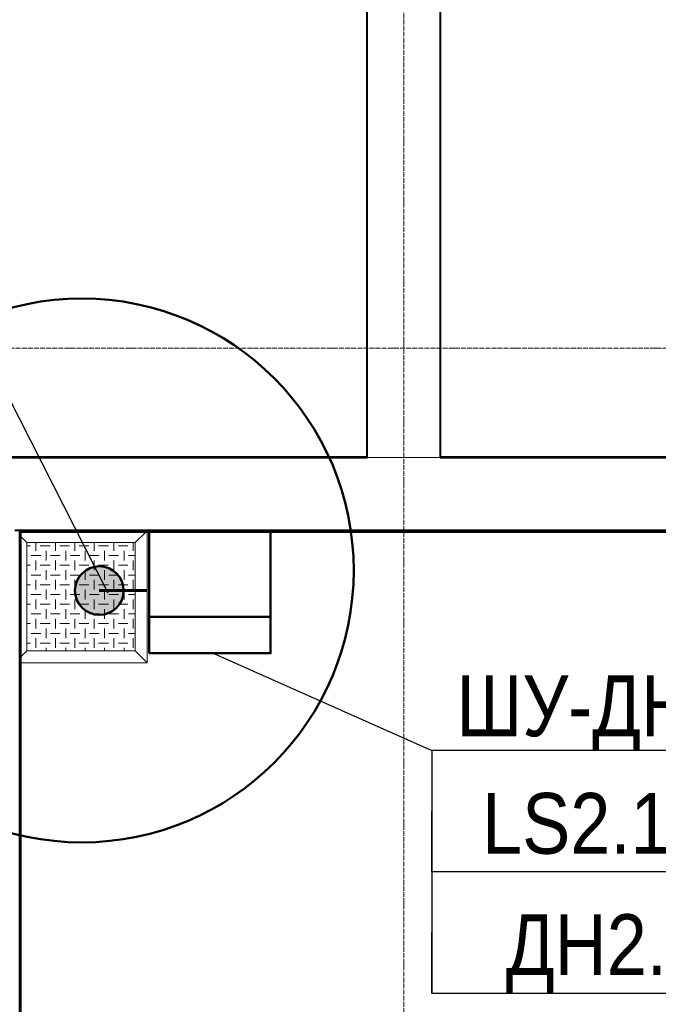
# Model space of a CAD drawing. Header units: millimetres. Extents: x -111 to 116289, y -9307 to 73893.
# Tile 81 of 128: x 51593 to 54221, y 44614 to 48665. Entities that reach past the tile are written whole.
import ezdxf
from ezdxf import colors
from ezdxf.entities.mleader import LeaderData, LeaderLine
from ezdxf.enums import TextEntityAlignment as Align
from ezdxf.math import Vec2, Vec3

# ---------------------------------------------------------------- set-up
doc = ezdxf.new("R2018")
doc.units = ezdxf.units.MM
doc.set_wipeout_variables(frame=1)
doc.linetypes.add('ADSK_Линия сетки', pattern=[25, 20, -2.5, 0, -2.5])
doc.linetypes.add('CONTINOUS', pattern=[0])
doc.layers.add('UNPLOTTED', color=2, linetype='Continuous', plot=False)
for name, color, linetype, lineweight in [('Каркас несущий', 7, 'Continuous', 18), ('КИП_выноска', 6, 'Continuous', 25), ('КИП_прибор', 140, 'Continuous', 50), ('КИП_трасса', 3, 'Continuous', 60), ('Окна', 7, 'Continuous', 18), ('Оси', 7, 'Continuous', 9), ('Перекрытия', 7, 'Continuous', 18), ('Стены разрез', 7, 'Continuous', 40), ('Стены штриховка', 7, 'Continuous', 40)]:
    doc.layers.add(name, color=color, linetype=linetype, lineweight=lineweight)
doc.styles.add('Arial', font='arial.ttf', dxfattribs={"width": 0.85, "height": 350})
doc.styles.add('GOST 2.304', font='simplex.shx', dxfattribs={"width": 0.65, "oblique": 15})
doc.styles.get("Standard").update_dxf_attribs({"font": 'arial.ttf'})

# ---------------------------------------------------------------- blocks, each defined once
blk = doc.blocks.new('105_Приямок_C крышкой - 500х500-3683727-Оборудование_B2_-11_400__На лист секция 5_-11_400')
at = {"layer": 'Каркас несущий', "lineweight": 9, "true_color": 0xd2d2d2}
h = blk.add_hatch(dxfattribs=at)
h.set_pattern_fill('FP_3', color=254, style=0, pattern_type=2)
h.set_pattern_definition([(180, (-42.23, -380), (5e-14, 400), [40, -360]), (180, (-122.23, -380), (5e-14, 400), [40, -360]), (180, (-202.23, -380), (5e-14, 400), [40, -360]), (180, (-282.23, -380), (5e-14, 400), [40, -360]), (180, (-362.23, -380), (5e-14, 400), [37.77, -362.23]), (270, (-100, -360), (400, 2e-14), [40, -360]), (270, (-180, -360), (400, 2e-14), [40, -360]), (270, (-260, -360), (400, 2e-14), [40, -360]), (270, (-340, -360), (400, 2e-14), [40, -360]), (270, (-20, -360), (400, 2e-14), [40, -360]), (180, (0, -340), (5e-14, 400), [40, -360]), (180, (-80, -340), (5e-14, 400), [40, -360]), (180, (-160, -340), (5e-14, 400), [40, -360]), (180, (-240, -340), (5e-14, 400), [40, -360]), (180, (-320, -340), (5e-14, 400), [40, -360]), (270, (-57.77, -320), (400, 2e-14), [40, -360]), (270, (-137.77, -320), (400, 2e-14), [40, -360]), (270, (-217.77, -320), (400, 2e-14), [40, -360]), (270, (-297.77, -320), (400, 2e-14), [40, -360]), (270, (-377.77, -320), (400, 2e-14), [40, -360]), (180, (-42.23, -300), (5e-14, 400), [40, -360]), (180, (-122.23, -300), (5e-14, 400), [40, -360]), (180, (-202.23, -300), (5e-14, 400), [40, -360]), (180, (-282.23, -300), (5e-14, 400), [40, -360]), (180, (-362.23, -300), (5e-14, 400), [37.77, -362.23]), (270, (-100, -280), (400, 2e-14), [40, -360]), (270, (-180, -280), (400, 2e-14), [40, -360]), (270, (-260, -280), (400, 2e-14), [40, -360]), (270, (-340, -280), (400, 2e-14), [40, -360]), (270, (-20, -280), (400, 2e-14), [40, -360]), (180, (0, -260), (5e-14, 400), [40, -360]), (180, (-80, -260), (5e-14, 400), [40, -360]), (180, (-160, -260), (5e-14, 400), [40, -360]), (180, (-240, -260), (5e-14, 400), [40, -360]), (180, (-320, -260), (5e-14, 400), [40, -360]), (270, (-57.77, -240), (400, 2e-14), [40, -360]), (270, (-137.77, -240), (400, 2e-14), [40, -360]), (270, (-217.77, -240), (400, 2e-14), [40, -360]), (270, (-297.77, -240), (400, 2e-14), [40, -360]), (270, (-377.77, -240), (400, 2e-14), [40, -360]), (180, (-42.23, -220), (5e-14, 400), [40, -360]), (180, (-122.23, -220), (5e-14, 400), [40, -360]), (180, (-202.23, -220), (5e-14, 400), [40, -360]), (180, (-282.23, -220), (5e-14, 400), [40, -360]), (180, (-362.23, -220), (5e-14, 400), [37.77, -362.23]), (270, (-100, -200), (400, 2e-14), [40, -360]), (270, (-180, -200), (400, 2e-14), [40, -360]), (270, (-260, -200), (400, 2e-14), [40, -360]), (270, (-340, -200), (400, 2e-14), [40, -360]), (270, (-20, -200), (400, 2e-14), [40, -360]), (180, (0, -180), (5e-14, 400), [40, -360]), (180, (-80, -180), (5e-14, 400), [40, -360]), (180, (-160, -180), (5e-14, 400), [40, -360]), (180, (-240, -180), (5e-14, 400), [40, -360]), (180, (-320, -180), (5e-14, 400), [40, -360]), (270, (-57.77, -160), (400, 2e-14), [40, -360]), (270, (-137.77, -160), (400, 2e-14), [40, -360]), (270, (-217.77, -160), (400, 2e-14), [40, -360]), (270, (-297.77, -160), (400, 2e-14), [40, -360]), (270, (-377.77, -160), (400, 2e-14), [40, -360]), (180, (-42.23, -140), (5e-14, 400), [40, -360]), (180, (-122.23, -140), (5e-14, 400), [40, -360]), (180, (-202.23, -140), (5e-14, 400), [40, -360]), (180, (-282.23, -140), (5e-14, 400), [40, -360]), (180, (-362.23, -140), (5e-14, 400), [37.77, -362.23]), (270, (-100, -120), (400, 2e-14), [40, -360]), (270, (-180, -120), (400, 2e-14), [40, -360]), (270, (-260, -120), (400, 2e-14), [40, -360]), (270, (-340, -120), (400, 2e-14), [40, -360]), (270, (-20, -120), (400, 2e-14), [40, -360]), (180, (0, -100), (5e-14, 400), [40, -360]), (180, (-80, -100), (5e-14, 400), [40, -360]), (180, (-160, -100), (5e-14, 400), [40, -360]), (180, (-240, -100), (5e-14, 400), [40, -360]), (180, (-320, -100), (5e-14, 400), [40, -360]), (270, (-57.77, -80), (400, 2e-14), [40, -360]), (270, (-137.77, -80), (400, 2e-14), [40, -360]), (270, (-217.77, -80), (400, 2e-14), [40, -360]), (270, (-297.77, -80), (400, 2e-14), [40, -360]), (270, (-377.77, -80), (400, 2e-14), [40, -360]), (180, (-42.23, -60), (5e-14, 400), [40, -360]), (180, (-122.23, -60), (5e-14, 400), [40, -360]), (180, (-202.23, -60), (5e-14, 400), [40, -360]), (180, (-282.23, -60), (5e-14, 400), [40, -360]), (180, (-362.23, -60), (5e-14, 400), [37.77, -362.23]), (270, (-100, -40), (400, 2e-14), [40, -360]), (270, (-180, -40), (400, 2e-14), [40, -360]), (270, (-260, -40), (400, 2e-14), [40, -360]), (270, (-340, -40), (400, 2e-14), [40, -360]), (270, (-20, -40), (400, 2e-14), [40, -360]), (180, (0, -20), (5e-14, 400), [40, -360]), (180, (-80, -20), (5e-14, 400), [40, -360]), (180, (-160, -20), (5e-14, 400), [40, -360]), (180, (-240, -20), (5e-14, 400), [40, -360]), (180, (-320, -20), (5e-14, 400), [40, -360]), (270, (-57.77, 0), (400, 2e-14), [40, -360]), (270, (-137.77, 0), (400, 2e-14), [40, -360]), (270, (-217.77, 0), (400, 2e-14), [40, -360]), (270, (-297.77, 0), (400, 2e-14), [40, -360]), (270, (-377.77, 0), (400, 2e-14), [40, -360])])
h.paths.add_polyline_path([(222.5, -222.5), (222.5, 222.5), (-222.5, 222.5), (-222.5, -222.5)])
at = {"layer": 'Каркас несущий', "color": 253, "true_color": 0xaaaaaa}
for p, q in [((-222.5, 222.5), (-247.5, 247.5)), ((222.5, 222.5), (267.5, 267.5)), ((-222.5, -222.5), (-247.5, -247.5)), ((222.5, -222.5), (272.5, -272.5))]:
    blk.add_line(p, q, dxfattribs=at)
at = {"layer": 'Каркас несущий', "color": 253, "lineweight": 9, "true_color": 0xaaaaaa}
for p, q in [((222.5, 222.5), (-222.5, 222.5)), ((-222.5, 222.5), (-222.5, -222.5)), ((222.5, -222.5), (222.5, 222.5)), ((-222.5, -222.5), (222.5, -222.5))]:
    blk.add_line(p, q, dxfattribs=at)
at = {"layer": 'Окна', "color": 253, "true_color": 0xaaaaaa}
for p, q in [((272.5, 267.5), (272.5, -272.5)), ((222.5, 222.5), (-222.5, 222.5)), ((-222.5, 222.5), (-222.5, -222.5)), ((222.5, 222.5), (222.5, -222.5)), ((-222.5, -222.5), (222.5, -222.5)), ((272.5, -272.5), (-247.5, -272.5))]:
    blk.add_line(p, q, dxfattribs=at)
blk = doc.blocks.new('135_SLK_GD_AR_rvt-1-Оборудование_B2_-11_400__На лист секция 5_-11_400')
at = {"layer": 'Перекрытия', "color": 253, "true_color": 0xaaaaaa}
blk.add_line((-13033859.7, -9284550.3), (-13022659.7, -9284550.3), dxfattribs=at)
at = {"layer": 'Стены разрез', "color": 253, "true_color": 0xaaaaaa}
for p, q in [((-13026561.7, -9278002.3), (-13026561.7, -9284548.3)), ((-13026559.7, -9284550.3), (-13026559.7, -9278002.3)), ((-13026259.7, -9278002.3), (-13026259.7, -9284550.3)), ((-13026257.7, -9284548.3), (-13026257.7, -9278002.3)), ((-13026561.7, -9284548.3), (-13033861.7, -9284548.3)), ((-13033859.7, -9284550.3), (-13026561.7, -9284550.3)), ((-13026561.7, -9284550.3), (-13026559.7, -9284550.3)), ((-13026259.7, -9284550.3), (-13026257.7, -9284550.3)), ((-13022657.7, -9284548.3), (-13026257.7, -9284548.3)), ((-13026257.7, -9284550.3), (-13022659.7, -9284550.3)), ((-13027989.7, -9284850.3), (-13028009.7, -9284850.3)), ((-13026409.7, -9284850.3), (-13027989.7, -9284850.3)), ((-13027984.7, -9284855.3), (-13026409.7, -9284855.3)), ((-13027984.7, -9294495.3), (-13027984.7, -9284855.3)), ((-13022964.7, -9284850.3), (-13026409.7, -9284850.3)), ((-13026409.7, -9284855.3), (-13022964.7, -9284855.3))]:
    blk.add_line(p, q, dxfattribs=at)
at = {"layer": 'Стены штриховка', "color": 253, "true_color": 0xaaaaaa}
for p, q in [((-13027989.7, -9284855.3), (-13027989.7, -9284850.3)), ((-13027989.7, -9294500.3), (-13027989.7, -9284855.3))]:
    blk.add_line(p, q, dxfattribs=at)
at = {"layer": 'Окна', "color": 253, "lineweight": 18, "true_color": 0xaaaaaa}
blk.add_blockref('105_Приямок_C крышкой - 500х500-3683727-Оборудование_B2_-11_400__На лист секция 5_-11_400', (-13027737.2, -9285122.8), dxfattribs=at)
blk = doc.blocks.new('A$Cffbd38bb')
at = {"layer": 'Оси', "color": 253, "linetype": 'ADSK_Линия сетки', "true_color": 0xaaaaaa}
for p, q in [((51367.4, 800), (51367.4, 71114.3)), ((106567.3, 46229.5), (800, 46229.5))]:
    blk.add_line(p, q, dxfattribs=at)
at = {"lineweight": 5}
blk.add_blockref('135_SLK_GD_AR_rvt-1-Оборудование_B2_-11_400__На лист секция 5_-11_400', (13077777.1, 9330329.8), dxfattribs=at)
blk = doc.blocks.new('_None')
blk = doc.blocks.new('*U187')
at = {"linetype": 'Continuous'}
blk.add_wipeout([(-2.5, -2.5), (-2.5, 2.5), (2.5, 2.5), (2.5, -2.5)], dxfattribs=at)
at = {"color": 0, "linetype": 'Continuous'}
for points in [[(-2.5, -2.5), (2.5, -2.5), (2.5, 2.5), (-2.5, 2.5)], [(-2.5, -2.5), (2.5, -2.5), (2.5, -1), (-2.5, -1)]]:
    blk.add_lwpolyline(points, close=True, dxfattribs=at)
blk = doc.blocks.new('Датчик')
h = blk.add_hatch(color=0)
h.dxf.hatch_style = 1
h.paths.add_polyline_path([(-1, 0, 1), (1, 0, 1)])
at = {"color": 0}
blk.add_circle((0, 0), 1, dxfattribs=at)
at = {"color": 0, "linetype": 'CONTINOUS', "lineweight": 25, "style": 'GOST 2.304', "width": 0.85, "flags": 1}
blk.add_attdef('ИМЯ', (-2.816, 1.555), '', height=2.5, dxfattribs=at)
blk = doc.blocks.new('*U190')
at = {"color": 0, "linetype": 'Continuous', "lineweight": 30, "ltscale": 75, "width": 0.85, "flags": 104}
blk.add_attdef('ПРИМЕЧАНИЕ_1', text='', height=2.5, dxfattribs=at).set_placement((8, 3.611), align=Align.BOTTOM_CENTER)
at = {"color": 0, "lineweight": 30, "width": 0.85, "flags": 104}
blk.add_attdef('ПРИМЕЧАНИЕ_2', text='', height=2.5, dxfattribs=at).set_placement((8, -7.53), align=Align.BOTTOM_CENTER)
at = {"color": 0, "lineweight": 30, "style": 'GOST 2.304', "width": 0.85}
for tag, p in [('ИМЯ_КАБЕЛЯ_2', (8, -7.5)), ('ИМЯ_КАБЕЛЯ_3', (8, -12.5)), ('ИМЯ_КАБЕЛЯ_4', (8, -17.5)), ('ИМЯ_КАБЕЛЯ_5', (8, -22.5)), ('ИМЯ_КАБЕЛЯ_6', (8, -27.5)), ('ИМЯ_КАБЕЛЯ_7', (8, -32.5)), ('ИМЯ_КАБЕЛЯ_8', (8, -37.5)), ('ИМЯ_КАБЕЛЯ_9', (8, -42.5))]:
    blk.add_attdef(tag, text='', height=2.5, dxfattribs=at).set_placement(p, align=Align.BOTTOM_CENTER)
at = {"linetype": 'Continuous'}
blk.add_wipeout([(0, 2.5), (16, 2.5), (16, -2.5), (0, -2.5)], dxfattribs=at)
at = {"color": 0}
blk.add_line((0, -2.5), (0, 0), dxfattribs=at)
at = {"color": 0, "linetype": 'Continuous'}
blk.add_lwpolyline([(0, -2.5), (16, -2.5), (16, 2.5), (0, 2.5)], close=True, dxfattribs=at)
at = {"color": 0, "lineweight": 30, "style": 'GOST 2.304', "width": 0.85}
blk.add_attdef('ИМЯ_КАБЕЛЯ_1', text='', height=2.5, dxfattribs=at).set_placement((8, -2.5), align=Align.BOTTOM_CENTER)

msp = doc.modelspace()

# ---------------------------------------------------------------- linework, layer by layer
at = {"layer": 'UNPLOTTED', "lineweight": 50}
msp.add_circle((51848.8, 46399.1), 1118.7, dxfattribs=at)

# ---------------------------------------------------------------- block references
msp.add_blockref('A$Cffbd38bb', (1805.7, 1084))
at = {"layer": 'КИП_прибор', "linetype": 'Continuous', "xscale": 100, "yscale": 100, "zscale": 100}
msp.add_blockref('Датчик', (51920.7, 46316.3), dxfattribs=at)

# ---------------------------------------------------------------- next in the draw order: leaders
at = {"layer": 'КИП_выноска'}
ml = msp.add_multileader_mtext('Standard', dxfattribs=at)
ml.set_content('LS2.10.1...LS2.10.3\\PДН2.10', color=256, style='Arial')
ml.set_leader_properties(color=256, linetype='ByLayer', lineweight=-1)
ml.set_arrow_properties(name='NONE')
ml.build(insert=Vec2(0, 0))
ml.multileader.update_dxf_attribs({"has_dogleg": 0, "text_left_attachment_type": 6, "text_right_attachment_type": 6, "dogleg_length": 0.5, "arrow_head_size": 300})
ctx = ml.context
ctx.base_point, ctx.char_height, ctx.arrow_head_size, ctx.landing_gap_size, ctx.plane_origin = Vec3(48180.6, 48247.4), 250, 300, 100, Vec3(53641.7, 45689.9)
ctx.left_attachment, ctx.right_attachment, ctx.text_align_type = 6, 6, 2
notes = []
notes.append((ctx, [(1, (1, 1, 0), (50970.3, 48247.4), (-1, 0), 0.5, [(0, [(51956.7, 46306)], 0, [])])]))
ctx.mtext.insert, ctx.mtext.width, ctx.mtext.alignment, ctx.mtext.flow_direction = Vec3(50869.8, 48555.8), 2365.858, 3, 5
ctx.mtext.has_bg_fill, ctx.mtext.bg_color, ctx.mtext.bg_scale_factor, ctx.mtext.bg_transparency, ctx.mtext.use_window_bg_color = 1, -1027028792, 1.5, 0, 1
ml = msp.add_multileader_mtext('Standard', dxfattribs=at)
ml.set_content('ШУ-ДН2.10', color=256, style='Arial')
ml.set_leader_properties(color=256, linetype='ByLayer', lineweight=-1)
ml.set_arrow_properties(name='NONE')
ml.build(insert=Vec2(0, 0))
ml.multileader.update_dxf_attribs({"has_dogleg": 0, "text_left_attachment_type": 6, "text_right_attachment_type": 6, "dogleg_length": 0.5, "arrow_head_size": 300})
ctx = ml.context
ctx.base_point, ctx.char_height, ctx.arrow_head_size, ctx.landing_gap_size, ctx.plane_origin = Vec3(53289.5, 45658.7), 250, 300, 100, Vec3(49931, 44441.5)
ctx.left_attachment, ctx.right_attachment = 6, 6
notes.append((ctx, [(0, (1, 1, 0), (53289, 45658.7), (1, 0), 0.5, [(0, [(52181.6, 46150.5)], 0, [])])]))
ctx.mtext.insert, ctx.mtext.flow_direction = Vec3(53389.5, 45967), 5
ctx.mtext.has_bg_fill, ctx.mtext.bg_color, ctx.mtext.bg_scale_factor, ctx.mtext.bg_transparency, ctx.mtext.use_window_bg_color = 1, -1027028792, 1.5, 0, 1
for ctx, leaders in notes:
    for number, flags, end, landing, length, lines in leaders:
        leader = LeaderData()
        leader.index, (leader.has_last_leader_line, leader.has_dogleg_vector, leader.attachment_direction) = number, flags
        leader.last_leader_point, leader.dogleg_vector, leader.dogleg_length = Vec3(end), Vec3(landing), length
        for number, points, colour, breaks in lines:
            line = LeaderLine()
            line.index, line.vertices, line.color, line.breaks = number, Vec3.list(points), colors.encode_raw_color(colour), breaks
            leader.lines.append(line)
        ctx.leaders.append(leader)

# ---------------------------------------------------------------- next in the draw order: block references
ref = msp.add_blockref('*U190', (53289.5, 45408.7), dxfattribs=dict(at, xscale=100, yscale=100, zscale=100))
lines = msp.add_mtext('\\W0.8500;', dxfattribs={"layer": '0', "color": 0, "linetype": 'Continuous', "lineweight": 30, "ltscale": 75, "insert": (54089.5, 45769.7), "char_height": 2.5, "attachment_point": 1})
ref.add_attrib('ПРИМЕЧАНИЕ_1', '', (54089.5, 45769.7), dxfattribs={"flags": 104}).embed_mtext(lines)
ref.add_attrib('ИМЯ_КАБЕЛЯ_1', 'LS2.10.3', dxfattribs={"layer": '0', "color": 0, "lineweight": 30, "height": 250, "style": 'Arial', "width": 0.85}).set_placement((54089.5, 45158.7), align=Align.BOTTOM_CENTER)
lines = msp.add_mtext('\\W0.8500;', dxfattribs={"layer": '0', "color": 0, "lineweight": 30, "insert": (54089.5, 44655.7), "char_height": 2.5, "attachment_point": 1})
ref.add_attrib('ПРИМЕЧАНИЕ_2', '', (54089.5, 44655.7), dxfattribs={"flags": 104}).embed_mtext(lines)
at = {"layer": 'КИП_прибор', "linetype": 'ByBlock', "xscale": 100, "yscale": 100, "zscale": 100}
msp.add_blockref('*U187', (52375.3, 46308.5), dxfattribs=at)

# ---------------------------------------------------------------- next in the draw order: linework, layer by layer
at = {"layer": 'КИП_трасса'}
msp.add_line((51920.7, 46316.3), (52118.2, 46316.3), dxfattribs=at)

# ---------------------------------------------------------------- next in the draw order: block references
at = {"layer": 'КИП_выноска'}
ref = msp.add_blockref('*U190', (53289.5, 44909.7), dxfattribs=dict(at, xscale=100, yscale=100, zscale=100))
lines = msp.add_mtext('\\W0.8500;', dxfattribs={"layer": '0', "color": 0, "linetype": 'Continuous', "lineweight": 30, "ltscale": 75, "insert": (54089.5, 45270.8), "char_height": 2.5, "attachment_point": 1})
ref.add_attrib('ПРИМЕЧАНИЕ_1', '', (54089.5, 45270.8), dxfattribs={"flags": 104}).embed_mtext(lines)
ref.add_attrib('ИМЯ_КАБЕЛЯ_1', 'ДН2.10', dxfattribs={"layer": '0', "color": 0, "lineweight": 30, "height": 250, "style": 'Arial', "width": 0.85}).set_placement((54089.5, 44659.7), align=Align.BOTTOM_CENTER)
lines = msp.add_mtext('\\W0.8500;', dxfattribs={"layer": '0', "color": 0, "lineweight": 30, "insert": (54089.5, 44156.7), "char_height": 2.5, "attachment_point": 1})
ref.add_attrib('ПРИМЕЧАНИЕ_2', '', (54089.5, 44156.7), dxfattribs={"flags": 104}).embed_mtext(lines)

doc.saveas('drawing.dxf')
